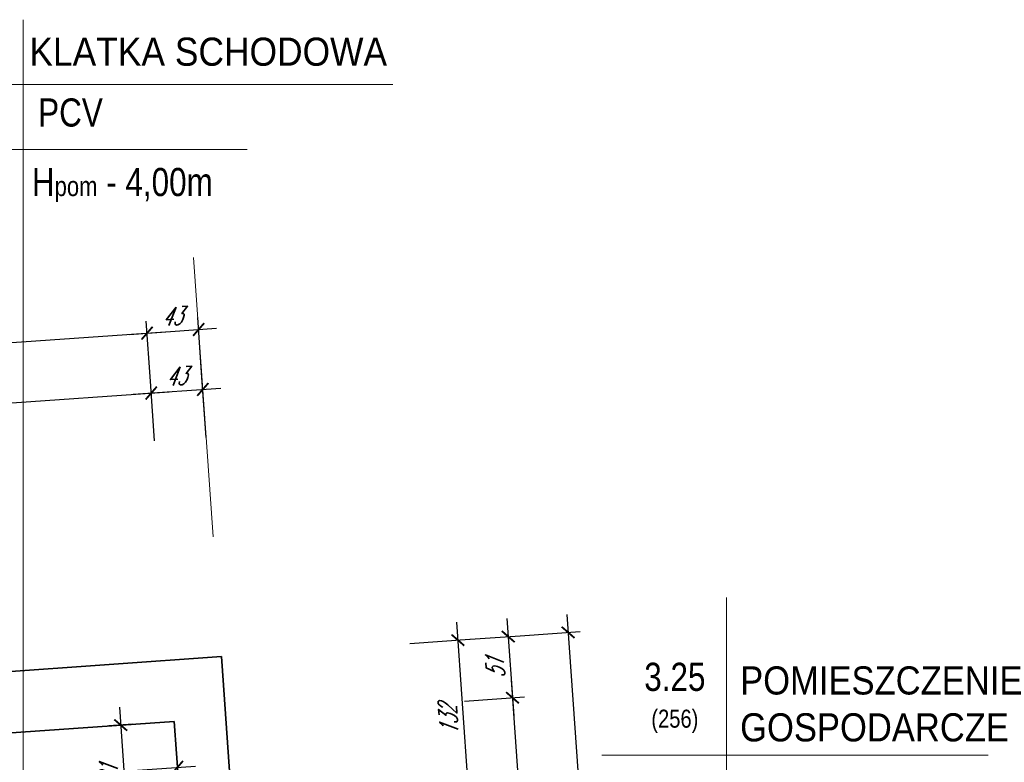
# Model space of a CAD drawing. Header units: millimetres. Extents: x 402 to 79005, y -7782 to 89952.
# Tile 49 of 256: x 22641 to 23461, y 18233 to 18851. Entities that reach past the tile are written whole.
import ezdxf

# ---------------------------------------------------------------- set-up
doc = ezdxf.new("R2010")
doc.units = ezdxf.units.MM
doc.header["$LTSCALE"] = 10
doc.layers.get('0').update_dxf_attribs({"lineweight": 0})
doc.layers.get('Defpoints').update_dxf_attribs({"color": 253})
for name, color, linetype, lineweight in [('01 parter - ściany', 253, 'Continuous', 35), ('05-01_wymiary', 253, 'Continuous', 5), ('05-03_opis', 253, 'Continuous', 5)]:
    doc.layers.add(name, color=color, linetype=linetype, lineweight=lineweight)
doc.styles.add('ariel', font='ARIAL.TTF', dxfattribs={"width": 0.8})
doc.styles.add('ariel_wym', font='simplex.shx', dxfattribs={"width": 0.65, "oblique": 25})
doc.dimstyles.new('ariel 50', dxfattribs={"dimtxt": 15, "dimasz": 10, "dimexe": 10, "dimexo": 0, "dimgap": 5, "dimtad": 1, "dimdec": 1, "dimrnd": 0.5, "dimtxsty": 'ariel_wym', "dimblk": 'ARCHTICK', "dimcen": 2.5, "dimdle": 15, "dimazin": 0, "dimtfac": 1, "dimtdec": 1, "dimtix": 1, "dimtmove": 0, "dimatfit": 3, "dimldrblk": 'DOT', "dimfxl": 0, "dimarcsym": 0})
doc.dimstyles.new('ariel 50 wnętrze', dxfattribs={"dimtxt": 15, "dimasz": 10, "dimexe": 10, "dimexo": 0, "dimgap": 5, "dimtad": 1, "dimdec": 1, "dimrnd": 0.5, "dimtxsty": 'ariel_wym', "dimblk": 'ARCHTICK', "dimcen": 2.5, "dimdle": 15, "dimazin": 0, "dimtfac": 1, "dimtdec": 1, "dimtix": 1, "dimtmove": 0, "dimatfit": 3, "dimldrblk": 'DOT', "dimfxl": 0, "dimarcsym": 0})

# ---------------------------------------------------------------- blocks, each defined once
blk = doc.blocks.new('_ArchTick')
at = {"color": 0, "linetype": 'ByBlock', "const_width": 0.15}
blk.add_lwpolyline([(-0.5, -0.5), (0.5, 0.5)], dxfattribs=at)
blk = doc.blocks.new('*D3319')
at = {"layer": '05-01_wymiary', "color": 0, "lineweight": -2}
for p, q in [((22753.65, 18500.76), (22750.16, 18550.64)), ((22357.82, 18513.18), (22765.82, 18541.71)), ((22375.57, 18474.32), (22372.08, 18524.2))]:
    blk.add_line(p, q, dxfattribs=at)
at = {"layer": 'Defpoints', "color": 0, "lineweight": 0}
for p in [(22750.86, 18540.66), (22769.97, 18267.38), (22391.89, 18240.94)]:
    blk.add_point(p, dxfattribs=at)
at = {"layer": '05-01_wymiary', "color": 0, "lineweight": -2, "xscale": 10, "yscale": 10, "zscale": 10}
for p, rotation in [((22750.86, 18540.66), 3.999999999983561), ((22372.78, 18514.22), 183.9999999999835)]:
    blk.add_blockref('_ArchTick', p, dxfattribs=dict(at, rotation=rotation))
at = {"layer": '05-01_wymiary', "color": 0, "insert": (22560.95, 18539.91), "char_height": 15, "attachment_point": 5, "rotation": 4, "style": 'ariel_wym'}
blk.add_mtext('379', dxfattribs=at)
blk = doc.blocks.new('_Dot')
at = {"color": 0, "linetype": 'ByBlock', "lineweight": -2}
blk.add_line((-0.5, 0), (-1, 0), dxfattribs=at)
at = {"color": 0, "linetype": 'ByBlock', "const_width": 0.5}
blk.add_lwpolyline([(-0.25, 0, 1), (0.25, 0, 1)], format="xyb", close=True, dxfattribs=at)
blk = doc.blocks.new('*D3320')
at = {"layer": '05-01_wymiary', "color": 0, "lineweight": -2}
for p, q in [((22753.65, 18500.76), (22750.16, 18550.64)), ((22796.54, 18503.76), (22793.06, 18553.64)), ((22735.89, 18539.61), (22808.72, 18544.71))]:
    blk.add_line(p, q, dxfattribs=at)
at = {"layer": 'Defpoints', "color": 0, "lineweight": 0}
for p in [(22793.75, 18543.66), (22809.31, 18321.25), (22769.97, 18267.38)]:
    blk.add_point(p, dxfattribs=at)
at = {"layer": '05-01_wymiary', "color": 0, "lineweight": -2, "xscale": 10, "yscale": 10, "zscale": 10}
for p, rotation in [((22793.75, 18543.66), 3.999999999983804), ((22750.86, 18540.66), 183.9999999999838)]:
    blk.add_blockref('_ArchTick', p, dxfattribs=dict(at, rotation=rotation))
at = {"layer": '05-01_wymiary', "color": 0, "insert": (22771.43, 18554.63), "char_height": 15, "attachment_point": 5, "rotation": 4, "style": 'ariel_wym'}
blk.add_mtext('43', dxfattribs=at)
blk = doc.blocks.new('*D3324')
at = {"layer": '05-01_wymiary', "color": 0, "lineweight": -2}
for p, q in [((22750.16, 18550.64), (22746.67, 18600.51)), ((22473.04, 18571.36), (22762.33, 18591.59)), ((22490.79, 18532.5), (22487.31, 18582.38))]:
    blk.add_line(p, q, dxfattribs=at)
at = {"layer": 'Defpoints', "color": 0, "lineweight": 0}
for p in [(22747.37, 18590.54), (22769.97, 18267.38), (22510.6, 18249.24)]:
    blk.add_point(p, dxfattribs=at)
at = {"layer": '05-01_wymiary', "color": 0, "lineweight": -2, "xscale": 10, "yscale": 10, "zscale": 10}
for p, rotation in [((22747.37, 18590.54), 3.99999999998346), ((22488, 18572.4), 183.9999999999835)]:
    blk.add_blockref('_ArchTick', p, dxfattribs=dict(at, rotation=rotation))
at = {"layer": '05-01_wymiary', "color": 0, "insert": (22616.82, 18593.94), "char_height": 15, "attachment_point": 5, "rotation": 4, "style": 'ariel_wym'}
blk.add_mtext('260', dxfattribs=at)
blk = doc.blocks.new('*D3325')
at = {"layer": '05-01_wymiary', "color": 0, "lineweight": -2}
for p, q in [((22750.16, 18550.64), (22746.67, 18600.51)), ((22793.06, 18553.64), (22789.57, 18603.51)), ((22732.41, 18589.49), (22805.23, 18594.58))]:
    blk.add_line(p, q, dxfattribs=at)
at = {"layer": 'Defpoints', "color": 0, "lineweight": 0}
for p in [(22790.27, 18593.54), (22809.31, 18321.25), (22769.97, 18267.38)]:
    blk.add_point(p, dxfattribs=at)
at = {"layer": '05-01_wymiary', "color": 0, "lineweight": -2, "xscale": 10, "yscale": 10, "zscale": 10}
for p, rotation in [((22790.27, 18593.54), 3.999999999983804), ((22747.37, 18590.54), 183.9999999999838)]:
    blk.add_blockref('_ArchTick', p, dxfattribs=dict(at, rotation=rotation))
at = {"layer": '05-01_wymiary', "color": 0, "insert": (22767.95, 18604.51), "char_height": 15, "attachment_point": 5, "rotation": 4, "style": 'ariel_wym'}
blk.add_mtext('43', dxfattribs=at)
blk = doc.blocks.new('*D3326')
at = {"layer": '05-01_wymiary', "color": 0, "lineweight": -2}
for p, q in [((23005.06, 18349.98), (23016.36, 18188.37)), ((22966.21, 18332.23), (23016.08, 18335.71)), ((22975.41, 18200.55), (23025.29, 18204.04))]:
    blk.add_line(p, q, dxfattribs=at)
at = {"layer": 'Defpoints', "color": 0, "lineweight": 0}
for p in [(22809.31, 18321.25), (23015.32, 18203.34), (22767.64, 18186.02)]:
    blk.add_point(p, dxfattribs=at)
at = {"layer": '05-01_wymiary', "color": 0, "lineweight": -2, "xscale": 10, "yscale": 10, "zscale": 10}
for p, rotation in [((23006.11, 18335.02), 94.00000000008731), ((23015.32, 18203.34), 274.0000000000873)]:
    blk.add_blockref('_ArchTick', p, dxfattribs=dict(at, rotation=rotation))
at = {"layer": '05-01_wymiary', "color": 0, "insert": (22998.24, 18268.31), "char_height": 15, "attachment_point": 5, "rotation": 94, "style": 'ariel_wym'}
blk.add_mtext('132', dxfattribs=at)
blk = doc.blocks.new('*D3331')
at = {"layer": '05-01_wymiary', "color": 0, "lineweight": -2}
for p, q in [((23046.96, 18352.91), (23052.61, 18272.11)), ((23008.1, 18335.16), (23057.98, 18338.64)), ((23011.66, 18284.28), (23061.54, 18287.77))]:
    blk.add_line(p, q, dxfattribs=at)
at = {"layer": 'Defpoints', "color": 0, "lineweight": 0}
for p in [(22809.31, 18321.25), (23051.56, 18287.07), (22761.99, 18266.82)]:
    blk.add_point(p, dxfattribs=at)
at = {"layer": '05-01_wymiary', "color": 0, "lineweight": -2, "xscale": 10, "yscale": 10, "zscale": 10}
for p, rotation in [((23048.01, 18337.95), 94.0000000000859), ((23051.56, 18287.07), 274.0000000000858)]:
    blk.add_blockref('_ArchTick', p, dxfattribs=dict(at, rotation=rotation))
at = {"layer": '05-01_wymiary', "color": 0, "insert": (23037.32, 18311.64), "char_height": 15, "attachment_point": 5, "rotation": 94, "style": 'ariel_wym'}
blk.add_mtext('51', dxfattribs=at)
blk = doc.blocks.new('*D3332')
at = {"layer": '05-01_wymiary', "color": 0, "lineweight": -2}
for p, q in [((23050.52, 18302.03), (23073.54, 17972.84)), ((23011.66, 18284.28), (23061.54, 18287.77)), ((23032.59, 17985.01), (23082.47, 17988.5))]:
    blk.add_line(p, q, dxfattribs=at)
at = {"layer": 'Defpoints', "color": 0, "lineweight": 0}
for p in [(22761.99, 18266.82), (23072.49, 17987.8), (22782.91, 17967.55)]:
    blk.add_point(p, dxfattribs=at)
at = {"layer": '05-01_wymiary', "color": 0, "lineweight": -2, "xscale": 10, "yscale": 10, "zscale": 10}
for p, rotation in [((23051.56, 18287.07), 94.00000000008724), ((23072.49, 17987.8), 274.0000000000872)]:
    blk.add_blockref('_ArchTick', p, dxfattribs=dict(at, rotation=rotation))
at = {"layer": '05-01_wymiary', "color": 0, "insert": (23049.56, 18136.56), "char_height": 15, "attachment_point": 5, "rotation": 94, "style": 'ariel_wym'}
blk.add_mtext('300', dxfattribs=at)
blk = doc.blocks.new('*D3335')
at = {"layer": '05-01_wymiary', "color": 0, "lineweight": -2}
for p, q in [((23096.84, 18356.4), (23143.88, 17683.64)), ((23057.98, 18338.64), (23107.86, 18342.13)), ((23102.93, 17695.81), (23152.81, 17699.3))]:
    blk.add_line(p, q, dxfattribs=at)
at = {"layer": 'Defpoints', "color": 0, "lineweight": 0}
for p in [(22809.31, 18321.25), (23142.84, 17698.6), (22854.26, 17678.43)]:
    blk.add_point(p, dxfattribs=at)
at = {"layer": '05-01_wymiary', "color": 0, "lineweight": -2, "xscale": 10, "yscale": 10, "zscale": 10}
for p, rotation in [((23097.88, 18341.43), 94.0000000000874), ((23142.84, 17698.6), 274.0000000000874)]:
    blk.add_blockref('_ArchTick', p, dxfattribs=dict(at, rotation=rotation))
at = {"layer": '05-01_wymiary', "color": 0, "insert": (23106.47, 18019.05), "char_height": 15, "attachment_point": 5, "rotation": 94, "style": 'ariel_wym'}
blk.add_mtext('644,5', dxfattribs=at)
blk = doc.blocks.new('*D3338')
at = {"layer": '05-01_wymiary', "color": 0, "lineweight": -2}
for p, q in [((22769.97, 18267.38), (22773.34, 18219.14)), ((22442.77, 18244.5), (22446.14, 18196.26)), ((22430.48, 18205.19), (22787.61, 18230.17))]:
    blk.add_line(p, q, dxfattribs=at)
at = {"layer": 'Defpoints', "color": 0, "lineweight": 0}
for p in [(22769.97, 18267.38), (22442.77, 18244.5), (22772.64, 18229.12)]:
    blk.add_point(p, dxfattribs=at)
at = {"layer": '05-01_wymiary', "color": 0, "lineweight": -2, "xscale": 10, "yscale": 10, "zscale": 10}
for p, rotation in [((22772.64, 18229.12), 3.999999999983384), ((22445.44, 18206.24), 183.9999999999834)]:
    blk.add_blockref('_ArchTick', p, dxfattribs=dict(at, rotation=rotation))
at = {"layer": '05-01_wymiary', "color": 0, "insert": (22608.17, 18230.15), "char_height": 15, "attachment_point": 5, "rotation": 4, "style": 'ariel_wym'}
blk.add_mtext('328', dxfattribs=at)
blk = doc.blocks.new('*D3372')
at = {"layer": '05-01_wymiary', "color": 0, "lineweight": -2}
for p, q in [((22724.4, 18279.23), (22732.14, 18168.5)), ((22735.42, 18264.96), (22715.47, 18263.57)), ((22741.07, 18184.16), (22721.12, 18182.77))]:
    blk.add_line(p, q, dxfattribs=at)
at = {"layer": 'Defpoints', "color": 0, "lineweight": 0}
for p in [(22761.99, 18266.82), (22731.1, 18183.46), (22767.64, 18186.02)]:
    blk.add_point(p, dxfattribs=at)
at = {"layer": '05-01_wymiary', "color": 0, "lineweight": -2, "xscale": 10, "yscale": 10, "zscale": 10}
for p, rotation in [((22725.45, 18264.27), 94.00000000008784), ((22731.1, 18183.46), 274.0000000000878)]:
    blk.add_blockref('_ArchTick', p, dxfattribs=dict(at, rotation=rotation))
at = {"layer": '05-01_wymiary', "color": 0, "insert": (22715.8, 18222.99), "char_height": 15, "attachment_point": 5, "rotation": 94, "style": 'ariel_wym'}
blk.add_mtext('81', dxfattribs=at)

msp = doc.modelspace()

# ---------------------------------------------------------------- linework, layer by layer
at = {"layer": '01 parter - ściany'}
for p, q in [((22388.33, 18291.82), (22809.31, 18321.25)), ((22818.51, 18189.58), (22809.31, 18321.25)), ((22510.6, 18249.24), (22769.97, 18267.38)), ((22775.62, 18186.58), (22769.97, 18267.38))]:
    msp.add_line(p, q, dxfattribs=at)
at = {"layer": '05-01_wymiary'}
msp.add_line((22786.08, 18653.39), (22802.33, 18421.01), dxfattribs=at)
at = {"layer": '05-03_opis'}
for p, q in [((22644.24, 18851.43), (22644.24, 18093.14)), ((22537.69, 18797.37), (22952.03, 18797.37)), ((22535.71, 18743.3), (22830.62, 18743.3)), ((23229.68, 18370.5), (23229.68, 18122.66)), ((23125.93, 18239.37), (23447.61, 18239.37))]:
    msp.add_line(p, q, dxfattribs=at)

# ---------------------------------------------------------------- texts
at = {"layer": '05-03_opis', "char_height": 23.4234, "style": 'ariel'}
for s, insert, width, attachment_point in [('\\W0.9;{\\fArial|b0|i0|c238|p34;KLATKA SCHODOWA}', (22649.38, 18824.64), 356.6375, 4), ('{\\fArial|b0|i0|c238|p34;PCV}', (22656.71, 18774.03), 322.789, 4), ('{\\fArial|b0|i0|c238|p34; H\\H0.7x;pom\\H1.429x; - 4,00m}', (22644.24, 18713.84), 322.789, 4), ('{\\fArial|b0|i0|c238|p34;3.25\\P\\H0.6404x;(256)}', (23186.72, 18286.88), 108.9126, 5), ('\\W0.9;{\\fArial|b0|i0|c238|p34;POMIESZCZENIE GOSPODARCZE}', (23241.04, 18281.76), 356.6375, 4)]:
    msp.add_mtext(s, dxfattribs=dict(at, insert=insert, width=width, attachment_point=attachment_point))

# ---------------------------------------------------------------- dimensions: what is measured, and where the dimension line sits
at = {"layer": '05-01_wymiary'}
for base, p1, p2, angle, dimstyle, picture, middle in [((22790.27, 18593.54), (22769.97, 18267.38), (22809.31, 18321.25), 4, 'ariel 50', '*D3325', (22767.95, 18604.51)), ((22747.37, 18590.54), (22510.6, 18249.24), (22769.97, 18267.38), 4, 'ariel 50', '*D3324', (22616.82, 18593.94)), ((22793.75, 18543.66), (22769.97, 18267.38), (22809.31, 18321.25), 4, 'ariel 50', '*D3320', (22771.43, 18554.63)), ((22750.86, 18540.66), (22391.89, 18240.94), (22769.97, 18267.38), 4, 'ariel 50', '*D3319', (22560.95, 18539.91)), ((23051.56, 18287.07), (22809.31, 18321.25), (22761.99, 18266.82), 94, 'ariel 50', '*D3331', (23037.32, 18311.64)), ((23142.84, 17698.6), (22809.31, 18321.25), (22854.26, 17678.43), 94, 'ariel 50', '*D3335', (23106.47, 18019.05)), ((23015.32, 18203.34), (22809.31, 18321.25), (22767.64, 18186.02), 94, 'ariel 50', '*D3326', (22998.24, 18268.31)), ((23072.49, 17987.8), (22761.99, 18266.82), (22782.91, 17967.55), 94, 'ariel 50', '*D3332', (23049.56, 18136.56)), ((22731.1, 18183.46), (22761.99, 18266.82), (22767.64, 18186.02), 94, 'ariel 50 wnętrze', '*D3372', (22715.8, 18222.99))]:
    dim = msp.add_linear_dim(base=base, p1=p1, p2=p2, angle=angle, dimstyle=dimstyle, dxfattribs=at)
    dim.commit()
    dim.dimension.update_dxf_attribs({"geometry": picture, "text_midpoint": middle})
dim = msp.add_linear_dim(base=(22772.64, 18229.12), p1=(22442.77, 18244.5), p2=(22769.97, 18267.38), angle=4, dimstyle='ariel 50', override={"dimtmove": 1}, dxfattribs=at)
dim.commit()
dim.dimension.update_dxf_attribs({"geometry": '*D3338', "text_midpoint": (22608.17, 18230.15)})

doc.saveas('drawing.dxf')
